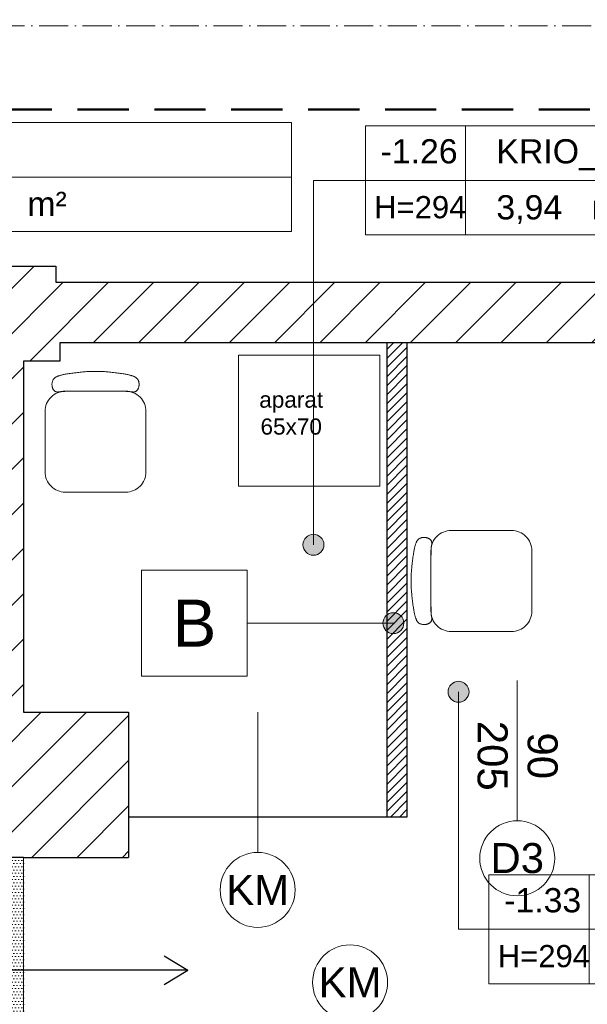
# Model space of a CAD drawing. Header units: millimetres. Extents: x 26866 to 1024070, y -428191 to 408885.
# Tile 172 of 248: x 196556 to 199370, y 391004 to 395883. Entities that reach past the tile are written whole.
import ezdxf

# ---------------------------------------------------------------- set-up
doc = ezdxf.new("R2010")
doc.units = ezdxf.units.MM
doc.header["$LTSCALE"] = 2
doc.linetypes.add('ACAD_ISO10W100', pattern=[18, 12, -3, 0, -3])
doc.linetypes.add('DASHED', pattern=[19.05, 12.7, -6.35])
for name, color, linetype, lineweight in [('0_OPIS', 7, 'Continuous', 13), ('3DPLAN_A_TABELKA POMIESZCZEŃ', 7, 'Continuous', 0), ('A_STOL_OPIS', 55, 'Continuous', 5), ('A_TXT', 7, 'Continuous', 0), ('A_WYBURZENIA', 6, 'Continuous', 0), ('A_ZESTAWIENIE STOLARKI', 3, 'Continuous', 15), ('Opisy', 7, 'Continuous', 13)]:
    doc.layers.add(name, color=color, linetype=linetype, lineweight=lineweight)
for name, color, linetype in [('3DPLAN_A_KRESKOWANIE 1', 253, 'Continuous'), ('3DPLAN_A_OPIS', 8, 'Continuous'), ('3DPLAN_A_POMIESZCZENIE NUMER', 100, 'Continuous'), ('3DPLAN_K_DZIAŁOWA', 74, 'Continuous'), ('3DPLAN_K_NOŚNA', 7, 'Continuous'), ('A_POMIESZCZENIE OPIS', 100, 'Continuous')]:
    doc.layers.add(name, color=color, linetype=linetype)
doc.layers.add('FURNITURE ZD 1 500', color=7, linetype='Continuous', lineweight=13, true_color=0x9fa8a5)
doc.styles.add('ARIAL', font='arial.ttf')
doc.styles.add('TABEL1', font='txt')
doc.linetypes.add('ZIGZAG', pattern='A,0.00254,-5.08,[131,ltypeshp.shx,S=5.08,R=0,X=-5.08,Y=0],-10.16,[131,ltypeshp.shx,S=5.08,R=180,X=5.08,Y=0],-5.08', length=20.32254)
pattern_1 = [(45, (23044.838, -26883.88), (-16.83798, 16.83798), [])]

# ---------------------------------------------------------------- blocks, each defined once
blk = doc.blocks.new('tabelka dla tp')
at = {"layer": '3DPLAN_A_TABELKA POMIESZCZEŃ'}
for p, q in [((49.7, 54), (49.7, 0)), ((0, 27), (243.13, 27))]:
    blk.add_line(p, q, dxfattribs=at)
blk.add_lwpolyline([(0, 54), (243.13, 54), (243.13, 0), (0, 0)], close=True, dxfattribs=at)
at = {"layer": '3DPLAN_A_POMIESZCZENIE NUMER', "color": 7, "style": 'ARIAL'}
blk.add_attdef('NUMER', (2.23, 35.39), '', height=12, dxfattribs=at)
at = {"layer": 'A_POMIESZCZENIE OPIS', "insert": (112.2, 19.75), "char_height": 12, "width": 36.4122, "attachment_point": 1, "style": 'ARIAL'}
blk.add_mtext('{\\C7;m²}', dxfattribs=at)
at = {"layer": 'A_POMIESZCZENIE OPIS', "color": 7, "style": 'ARIAL'}
for tag, p in [('NAZWA', (51.73, 35.39)), ('POWIERZCHNIA', (51.06, 7.24))]:
    blk.add_attdef(tag, p, '', height=12, dxfattribs=at)
blk = doc.blocks.new('S50')
at = {"lineweight": 9, "ltscale": 0.0235}
blk.add_lwpolyline([(-0.1399, 0.4996), (-0.1468, 0.4994), (-0.1525, 0.4992), (-0.1572, 0.499), (-0.161, 0.4988), (-0.164, 0.4985), (-0.1666, 0.4982), (-0.1687, 0.4979), (-0.1707, 0.4977), (-0.1726, 0.4974), (-0.1744, 0.4971), (-0.1761, 0.4968), (-0.1779, 0.4966), (-0.1796, 0.4964), (-0.1813, 0.4962), (-0.183, 0.4961), (-0.1847, 0.496), (-0.1863, 0.4959), (-0.188, 0.4959), (-0.1897, 0.496), (-0.1913, 0.4962), (-0.1929, 0.4964), (-0.1945, 0.4968), (-0.196, 0.4973), (-0.1975, 0.4978), (-0.199, 0.4985), (-0.2004, 0.4993), (-0.2017, 0.5002), (-0.203, 0.5012), (-0.2042, 0.5023), (-0.2054, 0.5035), (-0.2065, 0.5047), (-0.2076, 0.506), (-0.2086, 0.5074), (-0.2096, 0.5088), (-0.2105, 0.5103), (-0.2113, 0.5119), (-0.2121, 0.5136), (-0.2129, 0.5154), (-0.2135, 0.5173), (-0.2141, 0.5193), (-0.2146, 0.5215), (-0.2151, 0.5237), (-0.2154, 0.5261), (-0.2157, 0.5286), (-0.2159, 0.5312), (-0.2159, 0.5339), (-0.2158, 0.5365), (-0.2156, 0.5393), (-0.2153, 0.542), (-0.2148, 0.5447), (-0.2141, 0.5474), (-0.2134, 0.5501), (-0.2124, 0.5526), (-0.2113, 0.5551), (-0.2101, 0.5574), (-0.2087, 0.5596), (-0.2072, 0.5616), (-0.2055, 0.5635), (-0.2037, 0.5652), (-0.2017, 0.5667), (-0.1997, 0.5682), (-0.1975, 0.5695), (-0.1953, 0.5708), (-0.1931, 0.5719), (-0.1907, 0.573), (-0.1883, 0.574), (-0.1858, 0.575), (-0.1832, 0.5759), (-0.1805, 0.5768), (-0.1776, 0.5777), (-0.1746, 0.5785), (-0.1714, 0.5794), (-0.168, 0.5802), (-0.1644, 0.5811), (-0.1606, 0.5819), (-0.1564, 0.5828), (-0.152, 0.5836), (-0.1472, 0.5845), (-0.142, 0.5854), (-0.1364, 0.5863), (-0.1304, 0.5872), (-0.124, 0.5881), (-0.1174, 0.5891), (-0.1105, 0.59), (-0.1035, 0.5909), (-0.0965, 0.5917), (-0.0894, 0.5926), (-0.0825, 0.5934), (-0.0758, 0.5941), (-0.0692, 0.5948), (-0.0628, 0.5954), (-0.0567, 0.596), (-0.0508, 0.5965), (-0.0451, 0.597), (-0.0397, 0.5974), (-0.0346, 0.5977), (-0.0297, 0.5979), (-0.0251, 0.5981), (-0.0208, 0.5982), (-0.0166, 0.5983), (-0.0125, 0.5984), (-0.0085, 0.5984), (-0.0046, 0.5984), (-0.0007, 0.5984), (0.0033, 0.5984), (0.0073, 0.5984), (0.0114, 0.5984), (0.0156, 0.5983), (0.02, 0.5982), (0.0245, 0.5981), (0.0293, 0.5979), (0.0342, 0.5977), (0.0395, 0.5974), (0.045, 0.597), (0.0507, 0.5965), (0.0566, 0.596), (0.0628, 0.5954), (0.0692, 0.5948), (0.0758, 0.5941), (0.0825, 0.5934), (0.0894, 0.5926), (0.0965, 0.5917), (0.1035, 0.5909), (0.1105, 0.59), (0.1174, 0.5891), (0.124, 0.5881), (0.1304, 0.5872), (0.1364, 0.5863), (0.142, 0.5854), (0.1472, 0.5845), (0.152, 0.5836), (0.1564, 0.5828), (0.1606, 0.5819), (0.1644, 0.5811), (0.168, 0.5802), (0.1714, 0.5794), (0.1746, 0.5785), (0.1776, 0.5777), (0.1805, 0.5768), (0.1832, 0.5759), (0.1858, 0.575), (0.1883, 0.574), (0.1907, 0.573), (0.1931, 0.5719), (0.1953, 0.5708), (0.1975, 0.5695), (0.1997, 0.5682), (0.2017, 0.5667), (0.2037, 0.5652), (0.2055, 0.5635), (0.2072, 0.5616), (0.2087, 0.5596), (0.2101, 0.5574), (0.2113, 0.5551), (0.2124, 0.5526), (0.2134, 0.5501), (0.2141, 0.5474), (0.2148, 0.5447), (0.2153, 0.542), (0.2156, 0.5393), (0.2158, 0.5365), (0.2159, 0.5339), (0.2159, 0.5312), (0.2157, 0.5286), (0.2154, 0.5261), (0.2151, 0.5237), (0.2146, 0.5215), (0.2141, 0.5193), (0.2135, 0.5173), (0.2129, 0.5154), (0.2121, 0.5136), (0.2113, 0.5119), (0.2105, 0.5103), (0.2096, 0.5088), (0.2086, 0.5074), (0.2076, 0.506), (0.2065, 0.5047), (0.2054, 0.5035), (0.2042, 0.5023), (0.203, 0.5012), (0.2017, 0.5002), (0.2004, 0.4993), (0.199, 0.4985), (0.1975, 0.4978), (0.196, 0.4973), (0.1945, 0.4968), (0.1929, 0.4964), (0.1913, 0.4962), (0.1897, 0.496), (0.188, 0.4959), (0.1863, 0.4959), (0.1847, 0.496), (0.183, 0.4961), (0.1813, 0.4962), (0.1796, 0.4964), (0.1779, 0.4966), (0.1761, 0.4968), (0.1744, 0.4971), (0.1726, 0.4974), (0.1707, 0.4977), (0.1687, 0.4979), (0.1666, 0.4982), (0.164, 0.4985), (0.161, 0.4988), (0.1572, 0.499), (0.1525, 0.4992), (0.1468, 0.4994), (0.1399, 0.4996), (0.1316, 0.4997), (0.1222, 0.4998), (0.1118, 0.4999), (0.1005, 0.5), (0.0886, 0.5), (0.0762, 0.5), (0.0635, 0.5), (0.0507, 0.5), (0.038, 0.5), (0.0253, 0.5), (0.0126, 0.5), (0, 0.5), (-0.0126, 0.5), (-0.0253, 0.5), (-0.038, 0.5), (-0.0507, 0.5), (-0.0635, 0.5), (-0.0762, 0.5), (-0.0886, 0.5), (-0.1005, 0.5), (-0.1118, 0.4999), (-0.1222, 0.4998), (-0.1316, 0.4997)], close=True, dxfattribs=at)
blk.add_lwpolyline([(-0.25, 0.1), (-0.25, 0.4, -0.414214), (-0.15, 0.5), (0.15, 0.5, -0.414214), (0.25, 0.4), (0.25, 0.1, -0.414214), (0.15, 0), (-0.15, 0, -0.414214)], format="xyb", close=True, dxfattribs=at)
blk = doc.blocks.new('kondygnacja -1')
at = {"layer": '3DPLAN_A_KRESKOWANIE 1'}
h = blk.add_hatch(dxfattribs=at)
h.set_pattern_fill('ANSI31', color=256, scale=7.5, style=0)
h.set_pattern_definition(pattern_1)
h.paths.add_polyline_path([(31677.49, -24430.84), (30214.87, -24430.84), (30214.87, -24470.84), (30429.61, -24470.84), (30429.61, -24477.84), (30447.61, -24477.84), (30447.61, -24818.84), (30476.61, -24818.84), (30476.61, -24470.84), (31012.61, -24470.84), (31012.61, -24478.84), (31079.61, -24478.84), (31079.61, -24470.84), (31638.61, -24470.84), (31638.61, -25036.84), (31079.61, -25036.84), (31079.61, -25028.84), (31012.61, -25028.84), (31012.61, -25036.84), (30611.38, -25036.84), (30611.38, -25072.84), (31023.61, -25072.84), (31034.61, -25082.84), (31034.61, -25330.84), (31023.61, -25340.84), (30831.4, -25340.84, -0.038531), (30832.58, -25356.18), (30832.58, -25371.84), (31079.61, -25371.84), (31079.61, -25072.84), (31638.61, -25072.84), (31638.61, -25943.84), (30832.58, -25943.84), (30832.58, -26009.84), (31677.49, -26009.84)])
h.paths.add_polyline_path([(30682.61, -26009.84), (30832.58, -26009.84), (30832.58, -25943.84), (30760.61, -25943.84), (30760.61, -25454.67), (30735.61, -25464.58), (30735.61, -25943.84), (30682.61, -25943.84)])
h.paths.add_polyline_path([(30679.61, -25371.84), (30735.61, -25371.84), (30735.61, -25464.58), (30760.61, -25454.67), (30760.61, -25371.84), (30832.58, -25371.84), (30832.58, -25356.18, 0.038531), (30831.4, -25340.84), (30679.61, -25340.84)])
h.paths.add_polyline_path([(30355.83, -25371.84), (30425.61, -25371.84), (30425.61, -25379.84), (30463.61, -25379.84), (30463.61, -25424.74), (30471.61, -25424.74), (30471.61, -25395.84), (30533.61, -25395.84), (30533.61, -25371.84), (30576.61, -25371.84), (30576.61, -25341.84), (30472.61, -25341.84), (30472.61, -25326.84), (30427.61, -25326.84), (30427.61, -25341.84), (30355.83, -25341.84)])
h.paths.add_polyline_path([(30456.61, -25936.84), (30425.61, -25936.84), (30425.61, -25945.84), (30380.61, -25945.84), (30380.61, -26009.84), (30512.61, -26009.84), (30512.61, -25943.84), (30466.61, -25943.84), (30466.61, -25712.84), (30456.61, -25712.84)])
h.paths.add_polyline_path([(28888.61, -25941.84), (28888.61, -26009.84), (29013.61, -26009.84), (29013.61, -25941.84)])
h.paths.add_polyline_path([(28591.17, -26009.84), (28591.17, -25944.84), (28547.61, -25944.84), (28547.61, -26009.84)])
h.paths.add_polyline_path([(28624.61, -25870.53), (28654.8, -25870.53), (28654.8, -25924.53), (28624.61, -25924.53), (28624.61, -25944.84), (28591.17, -25944.84), (28591.17, -26009.84), (28713.61, -26009.84), (28713.61, -25941.84), (28672.61, -25941.84), (28672.61, -25932.84), (28657.61, -25932.84), (28657.61, -25716.84), (28624.61, -25716.84)])
h.paths.add_polyline_path([(28372.61, -25944.84), (28328.61, -25944.84), (28328.61, -25907.84), (28282.61, -25907.84), (28282.61, -25944.84), (28248.61, -25944.84), (28248.61, -26009.84), (28372.61, -26009.84)])
h.paths.add_polyline_path([(28092.61, -25563.84), (28054.61, -25563.84), (28054.61, -25383.84), (28067.6, -25383.84), (28067.61, -25375.84), (28340.61, -25375.84), (28340.61, -25341.84), (28070.61, -25341.84), (28070.61, -25332.84), (28030.61, -25332.84), (28030.61, -25395.6), (28048.71, -25395.6), (28048.71, -25449.6), (28030.61, -25449.6), (28030.61, -26009.84), (28073.61, -26009.84), (28073.61, -25944.84), (28054.61, -25944.84), (28054.61, -25668.84), (28092.61, -25668.84)])
h.paths.add_polyline_path([(27949.61, -25495.75), (27949.61, -25507.75), (27983.29, -25507.75), (27983.29, -25521.75), (27949.61, -25521.75), (27949.61, -25531.84), (27999.61, -25531.84), (27999.61, -25934.84), (27982.61, -25934.84), (27982.61, -25942.84), (27947.61, -25942.84), (27947.61, -26009.84), (28026.62, -26009.84), (28026.62, -25449.6), (27999.61, -25449.6), (27999.61, -25463.84), (27949.61, -25463.84), (27949.61, -25481.75), (27983.29, -25481.75), (27983.29, -25495.75)])
h.paths.add_polyline_path([(27982.61, -25361.84), (27952.61, -25361.84), (27952.61, -25332.84), (28026.62, -25332.84), (28026.62, -25395.6), (27999.61, -25395.6), (27999.61, -25377.84), (27982.61, -25377.84)])
h.paths.add_polyline_path([(26818.61, -25892.84), (26781.49, -25892.84), (26781.49, -26009.84), (26894.54, -26009.84), (26894.54, -25942.84), (26830.61, -25942.84), (26830.61, -25930.84), (26818.61, -25930.84)])
h.paths.add_polyline_path([(26894.54, -26009.84), (27115.94, -26009.84), (27115.94, -25942.84), (26894.54, -25942.84)])
h.paths.add_polyline_path([(27115.94, -25942.84), (27115.94, -26009.84), (27466.61, -26009.84), (27466.61, -25942.84), (27427.61, -25942.84), (27427.61, -25933.84), (27384.61, -25933.84), (27384.61, -25942.84)])
h.paths.add_polyline_path([(27641.61, -25942.84), (27641.61, -26009.84), (27802.61, -26009.84), (27802.61, -25942.84)])
h.paths.add_polyline_path([(30621.1, -25040.47), (30688.37, -25040.47), (30688.37, -25072.87), (30621.1, -25072.87)], flags=24)
h = blk.add_hatch(dxfattribs=at)
h.set_pattern_fill('ANSI31', color=256, scale=7.5, style=0)
h.set_pattern_definition(pattern_1)
h.paths.add_polyline_path([(29010.61, -24430.84), (28888.61, -24430.84), (28888.61, -24472.84), (29010.61, -24472.84)])
h.paths.add_polyline_path([(29275.57, -25037.84), (29257.61, -25037.84), (29257.61, -24471.84), (29273.61, -24471.84), (29273.61, -24468.84), (29303.61, -24468.84), (29303.61, -24430.84), (29185.61, -24430.84), (29185.61, -24471.84), (29228.61, -24471.84), (29228.61, -25049.84), (29175.02, -25049.84), (29175.02, -25053.06, 0.060091), (29177.89, -25076.84), (29272.38, -25076.84)])
h.paths.add_polyline_path([(29273.61, -25072.84), (29380.61, -25072.84), (29380.61, -25037.84), (29275.57, -25037.84), (29272.38, -25076.84), (29273.61, -25076.84)])
h.paths.add_polyline_path([(29498.61, -25037.84), (29480.61, -25037.84), (29480.61, -25072.84), (29708.61, -25072.84), (29708.61, -25039.85), (29536.61, -25039.85), (29536.61, -24939.85), (29498.61, -24939.85)])
h.paths.add_polyline_path([(29566.61, -24430.84), (29473.61, -24430.84), (29473.61, -24468.84), (29498.61, -24468.84), (29498.61, -24727.87), (29524.78, -24727.87), (29524.78, -24781.87), (29498.61, -24781.87), (29498.61, -24826.85), (29536.61, -24826.85), (29536.61, -24470.85), (29566.61, -24470.85)])
h.paths.add_polyline_path([(29736.61, -24430.84), (29736.61, -24470.85), (29828.61, -24470.85), (29828.61, -24472.85), (29873.61, -24472.85), (29873.61, -24470.85), (30016.87, -24470.85), (30016.87, -24430.84)])
h.paths.add_polyline_path([(30016.87, -24470.85), (30112.84, -24470.85), (30112.84, -24430.84), (30016.87, -24430.84)])
h.paths.add_polyline_path([(29864.61, -25141.84), (29835.61, -25141.84), (29835.61, -25153.06), (29864.61, -25153.06)])
h.paths.add_polyline_path([(29864.61, -25087.84), (29880.61, -25069.84), (30213.45, -25069.84, 0.042168), (30214.87, -25053.06), (30214.87, -25041.84), (30178.61, -25041.84), (30178.61, -24470.84), (30214.87, -24470.84), (30214.87, -24430.84), (30112.84, -24430.84), (30112.84, -24470.85), (30115.61, -24470.85), (30115.61, -24477.85), (30159.61, -24477.85), (30159.61, -25039.85), (29899.61, -25039.85), (29899.61, -25026.85), (29826.61, -25026.85), (29826.61, -25039.85), (29803.61, -25039.85), (29803.61, -25072.84), (29819.61, -25072.84), (29835.61, -25088.84), (29835.61, -25153.06), (29864.61, -25153.06)])
h.paths.add_polyline_path([(29463.61, -25369.84), (29509.61, -25369.84), (29509.61, -25408.84), (29538.61, -25408.84), (29538.61, -25366.84), (29765.61, -25366.84), (29765.61, -25448.84), (29937.61, -25448.84), (29937.61, -25366.84), (30091.06, -25366.84), (30091.06, -25356.18, -0.035999), (30092.09, -25341.84), (29880.61, -25341.84), (29864.61, -25325.84), (29864.61, -25261.84), (29835.61, -25261.84), (29835.61, -25325.84), (29819.61, -25341.84), (29463.61, -25341.84)])
h.paths.add_polyline_path([(30252.83, -25342.15), (30252.83, -25341.84), (30092.09, -25341.84, 0.035999), (30091.06, -25356.18), (30091.06, -25366.84), (30152.61, -25366.84), (30152.61, -25937.84), (30091.06, -25937.84), (30091.06, -26009.84), (30210.61, -26009.84), (30210.61, -25945.84), (30180.61, -25945.84), (30180.61, -25371.84), (30252.83, -25371.84), (30252.83, -25350.58), (30252.33, -25350.58), (30252.33, -25342.15)])
h.paths.add_polyline_path([(30081.99, -25665.13), (30231.69, -25665.13), (30231.69, -25700.22), (30081.99, -25700.22)], flags=9)
h.paths.add_polyline_path([(29875.61, -25931.84), (29829.61, -25931.84), (29829.61, -25937.84), (29781.61, -25937.84), (29781.61, -26009.84), (29917.61, -26009.84), (29917.61, -25937.84), (29875.61, -25937.84)])
h.paths.add_polyline_path([(29611.61, -26009.84), (29611.61, -25937.84), (29538.61, -25937.84), (29538.61, -25683.8), (29507.61, -25683.8), (29507.61, -25943.84), (29482.61, -25943.84), (29482.61, -26009.84)])
h.paths.add_polyline_path([(29282.81, -25653.75), (29568.72, -25653.75), (29568.72, -25738.67), (29282.81, -25738.67)], flags=9)
h.paths.add_polyline_path([(29479.61, -25623.84), (29507.61, -25623.84), (29507.61, -25683.8), (29538.61, -25683.8), (29538.61, -25498.84), (29509.61, -25498.84), (29509.61, -25608.84), (29479.61, -25608.84)])
h.paths.add_polyline_path([(29389.61, -25608.84), (29262.17, -25608.84), (29262.17, -25623.84), (29389.61, -25623.84)])
h.paths.add_polyline_path([(29312.61, -25943.84), (29275.61, -25943.84), (29275.61, -25936.84), (29262.17, -25936.84), (29262.17, -26009.84), (29312.61, -26009.84)])
h.paths.add_polyline_path([(29188.61, -26009.84), (29262.17, -26009.84), (29262.17, -25936.84), (29256.61, -25936.84), (29256.61, -25683.8), (29227.61, -25683.8), (29227.61, -25941.84), (29188.61, -25941.84)])
h.paths.add_polyline_path([(29227.61, -25683.8), (29256.61, -25683.8), (29256.61, -25623.84), (29262.17, -25623.84), (29262.17, -25608.84), (29259.61, -25608.84), (29259.61, -25369.84), (29262.17, -25369.84), (29262.17, -25356.18, 0.056395), (29259.64, -25333.84), (29224.61, -25333.84), (29224.61, -25341.84), (29157.61, -25341.84), (29157.61, -25371.84), (29227.61, -25371.84)])
h.paths.add_polyline_path([(29373.61, -25341.84), (29270.61, -25341.84), (29270.61, -25333.84), (29259.64, -25333.84, -0.056395), (29262.17, -25356.18), (29262.17, -25369.84), (29373.61, -25369.84)])
h.paths.add_polyline_path([(30170.11, -24767), (30186.53, -24767), (30186.53, -24787), (30170.11, -24787)], flags=24)
h.paths.add_polyline_path([(29566.12, -25338.58), (29633.39, -25338.58), (29633.39, -25370.98), (29566.12, -25370.98)], flags=24)
h.paths.add_polyline_path([(29957.21, -25338.58), (30024.48, -25338.58), (30024.48, -25370.98), (29957.21, -25370.98)], flags=24)
h.paths.add_polyline_path([(30179.86, -25902.33), (30243.82, -25902.33), (30243.82, -25910.46), (30179.86, -25910.46)], flags=24)
at = {"layer": '3DPLAN_A_KRESKOWANIE 1', "transparency": 33554687}
h = blk.add_hatch(dxfattribs=at)
h.set_pattern_fill('ANSI31', color=256, scale=5, style=0)
h.set_pattern_definition([(45, (27744.33, -25978.128), (-11.22532, 11.22532), [])])
h.paths.add_polyline_path([(29057.61, -25353.18), (29057.61, -25341.84), (28673.61, -25341.84), (28673.61, -25333.84), (28626.61, -25333.84), (28626.61, -25341.84), (28463.61, -25341.84), (28463.61, -25375.84), (28475.61, -25375.84), (28612.61, -25375.84), (28612.61, -25385.84), (28624.61, -25385.84), (28624.61, -25599.8), (28624.61, -25611.8), (28624.61, -25626.84), (28657.61, -25626.84), (28709.61, -25626.84), (28709.61, -25554.84), (28657.61, -25554.84), (28657.61, -25380.84), (28675.61, -25380.84), (28675.61, -25371.84), (28837.61, -25371.84), (28847.61, -25371.84), (29027.61, -25371.84), (29037.61, -25371.84), (29057.61, -25371.84), (29057.61, -25360.5)])
at = {"layer": '3DPLAN_A_OPIS', "lineweight": 0, "transparency": 33554687}
h = blk.add_hatch(dxfattribs=at)
h.set_pattern_fill('ANSI31', color=1)
h.set_pattern_definition([(45, (5728.076, 0), (-2.24506403, 2.24506403), [])])
h.paths.add_polyline_path([(28313.61, -25375.84), (28313.61, -25431.84), (28328.61, -25431.84), (28328.61, -25375.84), (28313.61, -25375.84)], is_closed=False)
h.paths.add_polyline_path([(28109.76, -25578.84), (28316.61, -25578.84), (28316.61, -25632.18), (28328.61, -25632.18), (28328.61, -25532.84), (28313.61, -25532.84), (28313.61, -25563.84), (28092.61, -25563.84), (28092.61, -25578.84), (28109.76, -25578.84)], is_closed=False)
h.paths.add_polyline_path([(28328.61, -25907.84), (28328.61, -25753.18), (28420.63, -25753.18), (28420.63, -25741.18), (28328.61, -25741.18), (28328.61, -25735.18), (28316.61, -25735.18), (28316.61, -25907.84)])
h.paths.add_polyline_path([(28463.61, -25599.8), (28463.61, -25611.8), (28624.61, -25611.8), (28624.61, -25599.8)])
h.paths.add_polyline_path([(28463.61, -25509.8), (28475.61, -25509.8), (28475.61, -25375.84), (28463.61, -25375.84)])
h.paths.add_polyline_path([(28837.61, -25371.84), (28837.61, -25606.84), (28847.61, -25606.84), (28847.61, -25371.84)])
h.paths.add_polyline_path([(29027.61, -25606.84), (29037.61, -25606.84), (29037.61, -25371.84), (29027.61, -25371.84)])
h.paths.add_polyline_path([(28983.61, -25728.84), (28995.61, -25728.84), (28995.61, -25716.84), (28971.61, -25716.84), (28971.61, -25941.84), (28983.61, -25941.84)])
h.paths.add_polyline_path([(29227.61, -25716.84), (29090.61, -25716.84), (29090.61, -25728.84), (29227.61, -25728.84)])
h.paths.add_polyline_path([(29227.61, -25601.84), (29132.61, -25601.84), (29132.61, -25606.84), (29227.61, -25606.84), (29227.61, -25601.84)], is_closed=False)
at = {"layer": 'A_WYBURZENIA', "transparency": 33554687}
h = blk.add_hatch(dxfattribs=at)
h.set_pattern_fill('DOTS', color=256)
h.set_pattern_definition([(0, (4854.0759, -6026.0109), (0.79375, 1.5875), [0, -1.5875])])
h.paths.add_polyline_path([(28657.61, -25665.22), (28657.61, -25626.84), (28624.61, -25626.84), (28624.61, -25665.22)])
h.paths.add_polyline_path([(28624.61, -25716.84), (28624.61, -25665.22), (28657.61, -25665.22), (28657.61, -25716.84)])
h.paths.add_polyline_path([(28645.61, -25619.2), (28643.52, -25619.2), (28643.52, -25620.24), (28640.38, -25620.24), (28640.38, -25619.2), (28638.28, -25619.2), (28638.28, -25617.11), (28645.61, -25617.11)], flags=16)
h.paths.add_polyline_path([(28645.61, -25707.11), (28638.28, -25707.11), (28638.28, -25705.01), (28640.38, -25705.01), (28640.38, -25703.97), (28643.52, -25703.97), (28643.52, -25705.01), (28645.61, -25705.01)], flags=16)
h.paths.add_polyline_path([(28645.61, -25617.11), (28638.28, -25617.11), (28638.28, -25619.2), (28640.38, -25619.2), (28640.38, -25620.24), (28643.52, -25620.24), (28643.52, -25619.2), (28645.61, -25619.2)], flags=16)
h.paths.add_polyline_path([(28643.52, -25705.01), (28643.52, -25703.97), (28640.38, -25703.97), (28640.38, -25705.01), (28638.28, -25705.01), (28638.28, -25707.11), (28645.61, -25707.11), (28645.61, -25705.01)], flags=16)
at = {"layer": 'Opisy', "ltscale": 0.5}
h = blk.add_hatch(color=256, dxfattribs=at)
h.dxf.hatch_style = 1
h.paths.add_polyline_path([(28799.68, -25476.84), (28799.68, -25466.93, 0.73336)])
h.paths.add_polyline_path([(28799.68, -25466.93), (28799.68, -25476.84, 0.076465), (28801.24, -25477.08, 1.165591)])
h = blk.add_hatch(color=256, dxfattribs=at)
h.dxf.hatch_style = 1
h.paths.add_polyline_path([(28839.33, -25515.68), (28839.33, -25505.77, 0.73336)])
h.paths.add_polyline_path([(28839.33, -25505.77), (28839.33, -25515.68, 0.076465), (28840.89, -25515.92, 1.165591)])
h = blk.add_hatch(color=256, dxfattribs=at)
h.dxf.hatch_style = 1
h.paths.add_polyline_path([(28871.62, -25549.69), (28871.62, -25539.79, 0.73336)])
h.paths.add_polyline_path([(28871.62, -25539.79), (28871.62, -25549.69, 0.076465), (28873.18, -25549.93, 1.165591)])
at = {"layer": '3DPLAN_A_OPIS', "color": 1, "lineweight": 30}
for p, q in [((28837.61, -25371.84), (28837.61, -25606.84)), ((28847.61, -25371.84), (28847.61, -25606.84)), ((28847.61, -25606.84), (28837.61, -25606.84)), ((28727.2, -25675.53), (28738.93, -25682.67)), ((28738.93, -25682.67), (28587.3, -25682.67)), ((28727.2, -25689.81), (28738.93, -25682.67))]:
    blk.add_line(p, q, dxfattribs=at)
at = {"layer": '3DPLAN_A_TABELKA POMIESZCZEŃ', "ltscale": 0.5}
for p, q in [((28801.24, -25291.31), (28801.24, -25471.89)), ((28826.99, -25291.31), (28801.24, -25291.31)), ((28873.18, -25662.4), (28873.18, -25544.74)), ((28888.27, -25662.4), (28873.18, -25662.4))]:
    blk.add_line(p, q, dxfattribs=at)
at = {"layer": '3DPLAN_K_DZIAŁOWA', "linetype": 'ZIGZAG', "ltscale": 0.5}
blk.add_line((28837.61, -25606.84), (28709.61, -25606.84), dxfattribs=at)
at = {"layer": '3DPLAN_K_NOŚNA'}
for p, q in [((28626.61, -25333.84), (28673.61, -25333.84)), ((28673.61, -25333.84), (28673.61, -25341.84)), ((28673.61, -25341.84), (29057.61, -25341.84)), ((28675.61, -25371.84), (28675.61, -25380.84)), ((29057.61, -25371.84), (28675.61, -25371.84)), ((28657.61, -25380.84), (28657.61, -25554.84)), ((28675.61, -25380.84), (28657.61, -25380.84)), ((28657.61, -25554.84), (28709.61, -25554.84)), ((28709.61, -25554.84), (28709.61, -25626.84)), ((28657.61, -25626.84), (28624.61, -25626.84)), ((28657.61, -25626.84), (28709.61, -25626.84))]:
    blk.add_line(p, q, dxfattribs=at)
at = {"layer": 'A_STOL_OPIS'}
for p, q in [((28902.28, -25608.66), (28902.28, -25539.21)), ((28773.61, -25624.32), (28773.61, -25554.88))]:
    blk.add_line(p, q, dxfattribs=at)
at = {"layer": 'A_TXT', "linetype": 'ACAD_ISO10W100', "ltscale": 0.6}
blk.add_line((28189.82, -25214.73), (29320.12, -25214.73), dxfattribs=at)
at = {"layer": 'A_TXT'}
blk.add_line((28768.48, -25510.72), (28840.89, -25510.72), dxfattribs=at)
blk.add_lwpolyline([(28716.06, -25484.52), (28768.48, -25484.52), (28768.48, -25536.93), (28716.06, -25536.93)], close=True, dxfattribs=at)
at = {"layer": 'A_WYBURZENIA'}
blk.add_lwpolyline([(28657.61, -25626.84), (28624.61, -25626.84), (28624.61, -25716.84), (28657.61, -25716.84)], close=True, dxfattribs=at)
at = {"layer": 'A_ZESTAWIENIE STOLARKI', "ltscale": 0.25}
for centre in [(28902.28, -25627.23), (28773.61, -25642.9), (28819.43, -25688.72)]:
    blk.add_circle(centre, 18.58, dxfattribs=at)
at = {"layer": 'FURNITURE ZD 1 500'}
blk.add_lwpolyline([(28764.11, -25442.92), (28834.11, -25442.92), (28834.11, -25377.92), (28764.11, -25377.92)], close=True, dxfattribs=at)
at = {"layer": 'Opisy', "color": 1, "linetype": 'DASHED', "lineweight": 50}
blk.add_lwpolyline([(27941.9, -26548.57), (26779.33, -26548.57, -0.414214), (26679.33, -26448.57), (26679.33, -25356.18, -0.414214), (26779.33, -25256.18), (29162.17, -25256.18, -0.414214), (29262.17, -25356.18), (29262.17, -26124.03, -0.414214), (29162.17, -26224.03), (28141.9, -26224.03, 0.414214), (28041.9, -26324.03), (28041.9, -26448.57, -0.414214)], format="xyb", close=True, dxfattribs=at)
at = {"layer": 'Opisy', "ltscale": 0.5}
for centre in [(28801.24, -25471.89), (28840.89, -25510.72), (28873.18, -25544.74)]:
    blk.add_circle(centre, 5.19, dxfattribs=at)
at = {"layer": '3DPLAN_A_TABELKA POMIESZCZEŃ', "ltscale": 0.5}
ref = blk.add_blockref('tabelka dla tp', (28547.23, -25316.73), dxfattribs=at)
ref.add_attrib('NUMER', '-1.25', (28554.76, -25281.34), dxfattribs={"layer": '3DPLAN_A_POMIESZCZENIE NUMER', "color": 0, "height": 12, "style": 'ARIAL'})
ref.add_attrib('NAZWA', 'DKF', (28612.19, -25281.34), dxfattribs={"layer": 'A_POMIESZCZENIE OPIS', "color": 0, "height": 12, "style": 'ARIAL'})
ref.add_attrib('POWIERZCHNIA', '3,32', (28612.19, -25309.09), dxfattribs={"layer": 'A_POMIESZCZENIE OPIS', "color": 0, "height": 12, "style": 'ARIAL'})
ref = blk.add_blockref('tabelka dla tp', (28826.99, -25318.31), dxfattribs=at)
ref.add_attrib('NUMER', '-1.26', (28834.51, -25282.92), dxfattribs={"layer": '3DPLAN_A_POMIESZCZENIE NUMER', "color": 0, "height": 12, "style": 'ARIAL'})
ref.add_attrib('NAZWA', 'KRIO_AZOT', (28891.94, -25282.92), dxfattribs={"layer": 'A_POMIESZCZENIE OPIS', "color": 0, "height": 12, "style": 'ARIAL'})
ref.add_attrib('POWIERZCHNIA', '3,94', (28891.94, -25310.67), dxfattribs={"layer": 'A_POMIESZCZENIE OPIS', "color": 0, "height": 12, "style": 'ARIAL'})
ref = blk.add_blockref('tabelka dla tp', (28888.27, -25689.4), dxfattribs=at)
ref.add_attrib('NUMER', '-1.33', (28895.79, -25654.01), dxfattribs={"layer": '3DPLAN_A_POMIESZCZENIE NUMER', "color": 0, "height": 12, "style": 'ARIAL'})
ref.add_attrib('NAZWA', 'ULTRADŹWIĘKI', (28953.22, -25654.01), dxfattribs={"layer": 'A_POMIESZCZENIE OPIS', "color": 0, "height": 12, "style": 'ARIAL'})
ref.add_attrib('POWIERZCHNIA', '4,14', (28953.22, -25681.76), dxfattribs={"layer": 'A_POMIESZCZENIE OPIS', "color": 0, "height": 12, "style": 'ARIAL'})
at = {"layer": 'FURNITURE ZD 1 500', "extrusion": (-1.54228e-17, -1.54228e-17, -1), "xscale": -100, "yscale": 100, "zscale": -100}
blk.add_blockref('S50', (-28693.24, -25445.79), dxfattribs=at)
at = {"layer": 'FURNITURE ZD 1 500', "extrusion": (1.54228e-17, -1.54228e-17, -1), "xscale": -100, "yscale": 100, "zscale": -100, "rotation": 270}
blk.add_blockref('S50', (-28909.5, -25489.83), dxfattribs=at)
at = {"layer": '3DPLAN_A_OPIS', "color": 1, "lineweight": 30, "style": 'ARIAL'}
for tag, p in [('PRZESUNIĘCIE_WEJŚCIA', (27655.16, -24535.33)), ('WYŁĄCZONE', (27007.18, -24723.98)), ('Z_OPRACOWANIA', (26996.84, -24746.42)), ('WYŁĄCZONE', (30803.05, -24760.87)), ('Z_OPRACOWANIA', (30792.71, -24783.3)), ('WYŁĄCZONE', (28894.9, -24826.59)), ('Z_OPRACOWANIA', (28884.56, -24849.03)), ('POWIĘKSZENIE_WEJŚCIA', (28313.68, -25144.41)), ('POWIĘKSZENIE_WEJŚCIA', (29600.62, -25191.36)), ('POWIĘKSZENIE_WEJŚCIA', (28011.45, -25235.42)), ('WYŁĄCZONE', (29754.42, -25678.17)), ('Z_OPRACOWANIA', (29744.08, -25700.6)), ('WYJŚCIE_EWAKUACYJNE', (27763.79, -26106.07))]:
    blk.add_attdef(tag, p, '', height=12, dxfattribs=at)
at = {"layer": '3DPLAN_A_OPIS', "color": 0, "lineweight": 30, "style": 'ARIAL'}
for tag, p in [('UGUL_1', (29350.3, -24586.01)), ('UGUL_2', (29622.92, -24586.01)), ('UGUL_3', (29833.15, -24586.01))]:
    blk.add_attdef(tag, p, '', height=12, dxfattribs=at)
at = {"layer": '3DPLAN_A_TABELKA POMIESZCZEŃ', "color": 7, "ltscale": 0.5, "width": 59.2068, "style": 'ARIAL'}
for s, insert, char_height, attachment_point in [('H=294', (28831.37, -25299.11), 11, 1), ('aparat\\P65x70', (28790.24, -25406.7), 8, 5), ('H=294', (28892.65, -25670.2), 11, 1)]:
    blk.add_mtext(s, dxfattribs=dict(at, insert=insert, char_height=char_height, attachment_point=attachment_point))
at = {"layer": '3DPLAN_A_TABELKA POMIESZCZEŃ', "ltscale": 0.5, "style": 'ARIAL'}
for tag, p in [('KURTYNA', (27861.91, -26064.85)), ('POWIETRZNA', (27861.91, -26084.56))]:
    blk.add_attdef(tag, p, '', height=12, dxfattribs=at)
at = {"layer": 'A_STOL_OPIS', "ltscale": 0.2, "insert": (28922.3, -25547.27), "char_height": 14.872, "attachment_point": 1, "rotation": 270, "style": 'TABEL1'}
blk.add_mtext_dynamic_manual_height_columns('\\pxqc;{\\fArial|b0|i0|c238|p34;90\\P205}', width=58.3206, gutter_width=80, heights=[0], dxfattribs=at)
at = {"layer": 'A_TXT', "insert": (28742.27, -25510.72), "char_height": 23.328, "attachment_point": 5, "style": 'TABEL1'}
blk.add_mtext_dynamic_manual_height_columns('\\pxt0;{\\fArial|b0|i0|c238|p34;B}', width=70.3206, gutter_width=120, heights=[0], dxfattribs=at)
at = {"layer": 'A_ZESTAWIENIE STOLARKI', "ltscale": 0.2, "char_height": 14.872, "attachment_point": 5, "style": 'TABEL1'}
for s, insert in [('{\\fArial|b0|i0|c238|p34;D3}', (28902.28, -25627.23)), ('{\\fArial|b0|i0|c238|p34;KM}', (28773.61, -25642.9)), ('{\\fArial|b0|i0|c238|p34;KM}', (28819.43, -25688.72))]:
    blk.add_mtext_dynamic_manual_height_columns(s, width=58.3206, gutter_width=80, heights=[0], dxfattribs=dict(at, insert=insert))

msp = doc.modelspace()

# ---------------------------------------------------------------- block references
at = {"layer": '0_OPIS', "xscale": 10, "yscale": 10, "zscale": 10}
msp.add_blockref('kondygnacja -1', (-90000, 648000), dxfattribs=at)

doc.saveas('drawing.dxf')
